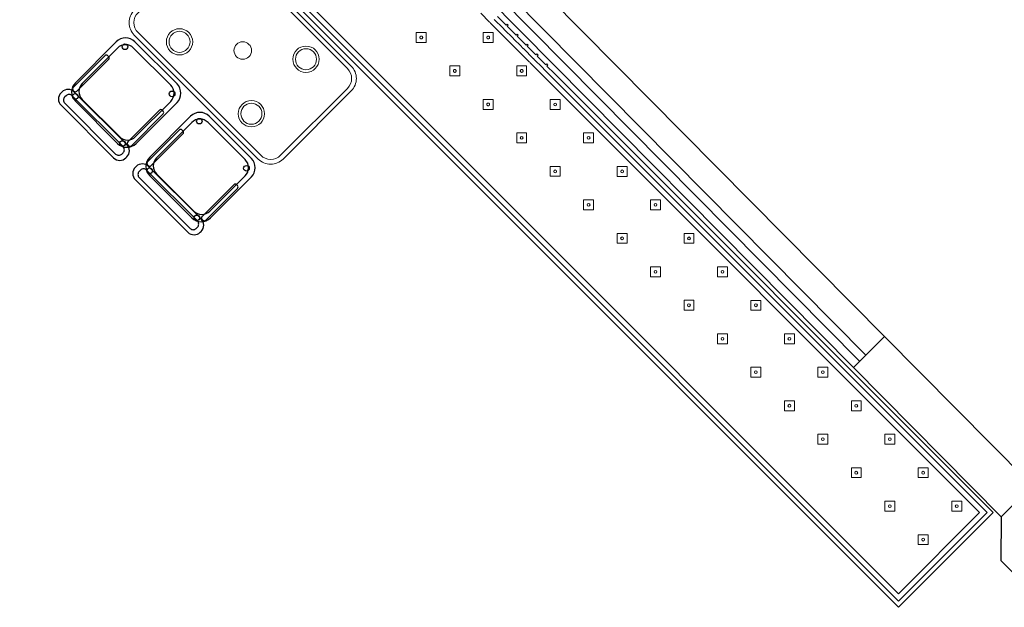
# Model space of a CAD drawing. Header units: metres. Extents: x 2232.4 to 2275.2, y 411.9 to 437.5.
# Tile 7 of 16: x 2244.5 to 2250.1, y 431 to 434.3. Entities that reach past the tile are written whole.
import ezdxf

# ---------------------------------------------------------------- set-up
doc = ezdxf.new("R2010")
doc.units = ezdxf.units.M
for name, color, linetype in [('CL', 40, 'Continuous'), ('DOOR', 5, 'Continuous'), ('RP_CHAIRS', 7, 'Continuous'), ('WALL NEW', 40, 'Continuous')]:
    doc.layers.add(name, color=color, linetype=linetype)
doc.layers.add('NC_N1_BANQUETTES', color=7, linetype='Continuous', lineweight=13)
doc.layers.add('NC_N1_TABLES', color=7, linetype='Continuous', lineweight=13)

# ---------------------------------------------------------------- blocks, each defined once
blk = doc.blocks.new('RP_MODERN_EXTENDED_TRIANGLE_L')
at = {"color": 0, "linetype": 'Continuous', "lineweight": -2}
for points in [[(0.035, 3.889), (0.035, 3.96), (0.027, 3.96), (0.027, 3.969), (0.035, 3.969), (0.035, 4.04), (0.027, 4.04), (0.027, 4.049), (0.035, 4.049), (0.035, 4.1), (0.035, 4.12), (0.027, 4.12), (0.027, 4.129), (0.035, 4.129), (0.035, 4.2), (0.027, 4.2), (0.027, 4.209), (0.035, 4.209), (0.035, 4.28), (0.027, 4.28), (0.027, 4.289), (0.035, 4.289), (0.035, 4.35), (0.035, 7.89), (0.8, 7.89), (0.8, 4.35), (0.8, 4.1), (0.8, 0.8)], [(0.06, 3.889), (0.06, 3.96), (0.0599, 3.9625), (0.0596, 3.9645), (0.0599, 3.9665), (0.06, 3.969), (0.06, 4.04), (0.0599, 4.0425), (0.0596, 4.0445), (0.0599, 4.0465), (0.06, 4.049), (0.06, 4.1), (0.06, 4.1), (0.06, 4.12), (0.0599, 4.1225), (0.0596, 4.1245), (0.0599, 4.1265), (0.06, 4.129), (0.06, 4.2), (0.0599, 4.2025), (0.0596, 4.2045), (0.0599, 4.2065), (0.06, 4.209), (0.06, 4.28), (0.0599, 4.2825), (0.0596, 4.2845), (0.0599, 4.2865), (0.06, 4.289), (0.06, 7.865), (0.775, 7.865), (0.775, 4.325), (0.775, 4.1), (0.775, 0.8)], [(0.09, 3.809), (0.09, 3.88), (0.0898, 3.8845), (0.09, 3.889), (0.09, 3.96), (0.0898, 3.9645), (0.09, 3.969), (0.09, 4.04), (0.0898, 4.0445), (0.09, 4.049), (0.09, 4.1), (0.09, 4.12), (0.0898, 4.1245), (0.09, 4.129), (0.09, 4.2), (0.0898, 4.2045), (0.09, 4.209), (0.09, 4.28), (0.0898, 4.2845), (0.09, 4.289), (0.09, 4.295), (0.09, 7.835), (0.745, 7.835), (0.745, 4.295), (0.745, 4.1), (0.745, 0.8)]]:
    blk.add_lwpolyline(points, dxfattribs=at)
at = {"color": 0, "lineweight": -2}
for points in [[(0.157, 7.677), (0.197, 7.717), (0.157, 7.757), (0.117, 7.717)], [(0.427, 7.677), (0.467, 7.717), (0.427, 7.757), (0.387, 7.717)], [(0.157, 7.407), (0.197, 7.447), (0.157, 7.487), (0.117, 7.447)], [(0.427, 7.407), (0.467, 7.447), (0.427, 7.487), (0.387, 7.447)], [(0.157, 7.137), (0.197, 7.177), (0.157, 7.217), (0.117, 7.177)], [(0.427, 7.137), (0.467, 7.177), (0.427, 7.217), (0.387, 7.177)], [(0.157, 6.867), (0.197, 6.907), (0.157, 6.947), (0.117, 6.907)], [(0.427, 6.867), (0.467, 6.907), (0.427, 6.947), (0.387, 6.907)], [(0.157, 6.597), (0.197, 6.637), (0.157, 6.677), (0.117, 6.637)], [(0.427, 6.597), (0.467, 6.637), (0.427, 6.677), (0.387, 6.637)], [(0.157, 6.327), (0.197, 6.367), (0.157, 6.407), (0.117, 6.367)], [(0.427, 6.327), (0.467, 6.367), (0.427, 6.407), (0.387, 6.367)], [(0.157, 6.057), (0.197, 6.097), (0.157, 6.137), (0.117, 6.097)], [(0.427, 6.057), (0.467, 6.097), (0.427, 6.137), (0.387, 6.097)], [(0.157, 5.787), (0.197, 5.827), (0.157, 5.867), (0.117, 5.827)], [(0.427, 5.787), (0.467, 5.827), (0.427, 5.867), (0.387, 5.827)], [(0.157, 5.517), (0.197, 5.557), (0.157, 5.597), (0.117, 5.557)], [(0.427, 5.517), (0.467, 5.557), (0.427, 5.597), (0.387, 5.557)], [(0.157, 5.247), (0.197, 5.287), (0.157, 5.327), (0.117, 5.287)], [(0.427, 5.247), (0.467, 5.287), (0.427, 5.327), (0.387, 5.287)], [(0.157, 4.977), (0.197, 5.017), (0.157, 5.057), (0.117, 5.017)], [(0.427, 4.977), (0.467, 5.017), (0.427, 5.057), (0.387, 5.017)], [(0.157, 4.707), (0.197, 4.747), (0.157, 4.787), (0.117, 4.747)], [(0.427, 4.707), (0.467, 4.747), (0.427, 4.787), (0.387, 4.747)], [(0.157, 4.437), (0.197, 4.477), (0.157, 4.517), (0.117, 4.477)], [(0.427, 4.437), (0.467, 4.477), (0.427, 4.517), (0.387, 4.477)]]:
    blk.add_lwpolyline(points, close=True, dxfattribs=at)
at = {"color": 0, "linetype": 'Continuous', "lineweight": -2}
for points in [[(0.157, 4.167), (0.197, 4.207), (0.157, 4.247), (0.117, 4.207)], [(0.165, 4.207), (0.165, 4.2062), (0.1648, 4.2054), (0.1647, 4.2047), (0.1644, 4.2039), (0.1641, 4.2032), (0.1637, 4.2026), (0.1632, 4.2019), (0.1627, 4.2013), (0.1621, 4.2008), (0.1614, 4.2003), (0.1608, 4.1999), (0.1601, 4.1996), (0.1593, 4.1993), (0.1586, 4.1992), (0.1578, 4.199), (0.157, 4.199), (0.1562, 4.199), (0.1554, 4.1992), (0.1547, 4.1993), (0.1539, 4.1996), (0.1532, 4.1999), (0.1526, 4.2003), (0.1519, 4.2008), (0.1513, 4.2013), (0.1508, 4.2019), (0.1503, 4.2026), (0.1499, 4.2032), (0.1496, 4.2039), (0.1493, 4.2047), (0.1492, 4.2054), (0.149, 4.2062), (0.149, 4.207), (0.149, 4.2078), (0.1492, 4.2086), (0.1493, 4.2093), (0.1496, 4.2101), (0.1499, 4.2108), (0.1503, 4.2114), (0.1508, 4.2121), (0.1513, 4.2127), (0.1519, 4.2132), (0.1526, 4.2137), (0.1532, 4.2141), (0.1539, 4.2144), (0.1547, 4.2147), (0.1554, 4.2148), (0.1562, 4.215), (0.157, 4.215), (0.1578, 4.215), (0.1586, 4.2148), (0.1593, 4.2147), (0.1601, 4.2144), (0.1608, 4.2141), (0.1614, 4.2137), (0.1621, 4.2132), (0.1627, 4.2127), (0.1632, 4.2121), (0.1637, 4.2114), (0.1641, 4.2108), (0.1644, 4.2101), (0.1647, 4.2093), (0.1648, 4.2086), (0.165, 4.2078)], [(0.427, 4.167), (0.467, 4.207), (0.427, 4.247), (0.387, 4.207)], [(0.435, 4.207), (0.435, 4.2062), (0.4348, 4.2054), (0.4347, 4.2047), (0.4344, 4.2039), (0.4341, 4.2032), (0.4337, 4.2026), (0.4332, 4.2019), (0.4327, 4.2013), (0.4321, 4.2008), (0.4314, 4.2003), (0.4308, 4.1999), (0.4301, 4.1996), (0.4293, 4.1993), (0.4286, 4.1992), (0.4278, 4.199), (0.427, 4.199), (0.4262, 4.199), (0.4254, 4.1992), (0.4247, 4.1993), (0.4239, 4.1996), (0.4232, 4.1999), (0.4226, 4.2003), (0.4219, 4.2008), (0.4213, 4.2013), (0.4208, 4.2019), (0.4203, 4.2026), (0.4199, 4.2032), (0.4196, 4.2039), (0.4193, 4.2047), (0.4192, 4.2054), (0.419, 4.2062), (0.419, 4.207), (0.419, 4.2078), (0.4192, 4.2086), (0.4193, 4.2093), (0.4196, 4.2101), (0.4199, 4.2108), (0.4203, 4.2114), (0.4208, 4.2121), (0.4213, 4.2127), (0.4219, 4.2132), (0.4226, 4.2137), (0.4232, 4.2141), (0.4239, 4.2144), (0.4247, 4.2147), (0.4254, 4.2148), (0.4262, 4.215), (0.427, 4.215), (0.4278, 4.215), (0.4286, 4.2148), (0.4293, 4.2147), (0.4301, 4.2144), (0.4308, 4.2141), (0.4314, 4.2137), (0.4321, 4.2132), (0.4327, 4.2127), (0.4332, 4.2121), (0.4337, 4.2114), (0.4341, 4.2108), (0.4344, 4.2101), (0.4347, 4.2093), (0.4348, 4.2086), (0.435, 4.2078)], [(0.157, 3.897), (0.197, 3.937), (0.157, 3.977), (0.117, 3.937)], [(0.165, 3.937), (0.165, 3.9362), (0.1648, 3.9354), (0.1647, 3.9347), (0.1644, 3.9339), (0.1641, 3.9332), (0.1637, 3.9326), (0.1632, 3.9319), (0.1627, 3.9313), (0.1621, 3.9308), (0.1614, 3.9303), (0.1608, 3.9299), (0.1601, 3.9296), (0.1593, 3.9293), (0.1586, 3.9292), (0.1578, 3.929), (0.157, 3.929), (0.1562, 3.929), (0.1554, 3.9292), (0.1547, 3.9293), (0.1539, 3.9296), (0.1532, 3.9299), (0.1526, 3.9303), (0.1519, 3.9308), (0.1513, 3.9313), (0.1508, 3.9319), (0.1503, 3.9326), (0.1499, 3.9332), (0.1496, 3.9339), (0.1493, 3.9347), (0.1492, 3.9354), (0.149, 3.9362), (0.149, 3.937), (0.149, 3.9378), (0.1492, 3.9386), (0.1493, 3.9393), (0.1496, 3.9401), (0.1499, 3.9408), (0.1503, 3.9414), (0.1508, 3.9421), (0.1513, 3.9427), (0.1519, 3.9432), (0.1526, 3.9437), (0.1532, 3.9441), (0.1539, 3.9444), (0.1547, 3.9447), (0.1554, 3.9448), (0.1562, 3.945), (0.157, 3.945), (0.1578, 3.945), (0.1586, 3.9448), (0.1593, 3.9447), (0.1601, 3.9444), (0.1608, 3.9441), (0.1614, 3.9437), (0.1621, 3.9432), (0.1627, 3.9427), (0.1632, 3.9421), (0.1637, 3.9414), (0.1641, 3.9408), (0.1644, 3.9401), (0.1647, 3.9393), (0.1648, 3.9386), (0.165, 3.9378)], [(0.427, 3.897), (0.467, 3.937), (0.427, 3.977), (0.387, 3.937)], [(0.435, 3.937), (0.435, 3.9362), (0.4348, 3.9354), (0.4347, 3.9347), (0.4344, 3.9339), (0.4341, 3.9332), (0.4337, 3.9326), (0.4332, 3.9319), (0.4327, 3.9313), (0.4321, 3.9308), (0.4314, 3.9303), (0.4308, 3.9299), (0.4301, 3.9296), (0.4293, 3.9293), (0.4286, 3.9292), (0.4278, 3.929), (0.427, 3.929), (0.4262, 3.929), (0.4254, 3.9292), (0.4247, 3.9293), (0.4239, 3.9296), (0.4232, 3.9299), (0.4226, 3.9303), (0.4219, 3.9308), (0.4213, 3.9313), (0.4208, 3.9319), (0.4203, 3.9326), (0.4199, 3.9332), (0.4196, 3.9339), (0.4193, 3.9347), (0.4192, 3.9354), (0.419, 3.9362), (0.419, 3.937), (0.419, 3.9378), (0.4192, 3.9386), (0.4193, 3.9393), (0.4196, 3.9401), (0.4199, 3.9408), (0.4203, 3.9414), (0.4208, 3.9421), (0.4213, 3.9427), (0.4219, 3.9432), (0.4226, 3.9437), (0.4232, 3.9441), (0.4239, 3.9444), (0.4247, 3.9447), (0.4254, 3.9448), (0.4262, 3.945), (0.427, 3.945), (0.4278, 3.945), (0.4286, 3.9448), (0.4293, 3.9447), (0.4301, 3.9444), (0.4308, 3.9441), (0.4314, 3.9437), (0.4321, 3.9432), (0.4327, 3.9427), (0.4332, 3.9421), (0.4337, 3.9414), (0.4341, 3.9408), (0.4344, 3.9401), (0.4347, 3.9393), (0.4348, 3.9386), (0.435, 3.9378)], [(0.427, 3.627), (0.467, 3.667), (0.427, 3.707), (0.387, 3.667)], [(0.435, 3.667), (0.435, 3.6662), (0.4348, 3.6654), (0.4347, 3.6647), (0.4344, 3.6639), (0.4341, 3.6632), (0.4337, 3.6626), (0.4332, 3.6619), (0.4327, 3.6613), (0.4321, 3.6608), (0.4314, 3.6603), (0.4308, 3.6599), (0.4301, 3.6596), (0.4293, 3.6593), (0.4286, 3.6592), (0.4278, 3.659), (0.427, 3.659), (0.4262, 3.659), (0.4254, 3.6592), (0.4247, 3.6593), (0.4239, 3.6596), (0.4232, 3.6599), (0.4226, 3.6603), (0.4219, 3.6608), (0.4213, 3.6613), (0.4208, 3.6619), (0.4203, 3.6626), (0.4199, 3.6632), (0.4196, 3.6639), (0.4193, 3.6647), (0.4192, 3.6654), (0.419, 3.6662), (0.419, 3.667), (0.419, 3.6678), (0.4192, 3.6686), (0.4193, 3.6693), (0.4196, 3.6701), (0.4199, 3.6708), (0.4203, 3.6714), (0.4208, 3.6721), (0.4213, 3.6727), (0.4219, 3.6732), (0.4226, 3.6737), (0.4232, 3.6741), (0.4239, 3.6744), (0.4247, 3.6747), (0.4254, 3.6748), (0.4262, 3.675), (0.427, 3.675), (0.4278, 3.675), (0.4286, 3.6748), (0.4293, 3.6747), (0.4301, 3.6744), (0.4308, 3.6741), (0.4314, 3.6737), (0.4321, 3.6732), (0.4327, 3.6727), (0.4332, 3.6721), (0.4337, 3.6714), (0.4341, 3.6708), (0.4344, 3.6701), (0.4347, 3.6693), (0.4348, 3.6686), (0.435, 3.6678)]]:
    blk.add_lwpolyline(points, close=True, dxfattribs=at)
at = {"color": 0, "lineweight": -2}
for centre in [(0.157, 7.717), (0.427, 7.717), (0.157, 7.447), (0.427, 7.447), (0.157, 7.177), (0.427, 7.177), (0.157, 6.907), (0.427, 6.907), (0.157, 6.637), (0.427, 6.637), (0.157, 6.367), (0.427, 6.367), (0.157, 6.097), (0.427, 6.097), (0.157, 5.827), (0.427, 5.827), (0.157, 5.557), (0.427, 5.557), (0.157, 5.287), (0.427, 5.287), (0.157, 5.017), (0.427, 5.017), (0.157, 4.747), (0.427, 4.747), (0.157, 4.477), (0.427, 4.477)]:
    blk.add_circle(centre, 0.008, dxfattribs=at)
blk = doc.blocks.new('RP_MODERN_TABLE_4')
at = {"color": 0}
for points in [[(-0.5, -0.375), (0.5, -0.375, 0.414214), (0.6, -0.275), (0.6, 0.275, 0.414214), (0.5, 0.375), (-0.5, 0.375, 0.414214), (-0.6, 0.275), (-0.6, -0.275, 0.414214)], [(-0.495, -0.35), (0.495, -0.35, 0.414214), (0.575, -0.27), (0.575, 0.27, 0.414214), (0.495, 0.35), (-0.495, 0.35, 0.414214), (-0.575, 0.27), (-0.575, -0.27, 0.414214)]]:
    blk.add_lwpolyline(points, format="xyb", close=True, dxfattribs=at)
for centre, radius in [((-0.29, 0.22), 0.075), ((0.29, 0.22), 0.075), ((-0.29, 0.22), 0.06), ((0.29, 0.22), 0.06), ((0, 0), 0.05), ((-0.29, -0.22), 0.075), ((-0.29, -0.22), 0.06), ((0.29, -0.22), 0.075), ((0.29, -0.22), 0.06)]:
    blk.add_circle(centre, radius, dxfattribs=at)
blk = doc.blocks.new('RP_MODERN_CHAIR')
at = {"color": 0}
for points in [[(-0.212, 0.172), (0.212, 0.172, 0.414214), (0.262, 0.222), (0.262, 0.229, 0.414214), (0.212, 0.279), (-0.212, 0.279, 0.414214), (-0.262, 0.229), (-0.262, 0.222, 0.414214)], [(-0.205, 0.195), (0.205, 0.195, 0.414214), (0.23, 0.22), (0.23, 0.23, 0.414214), (0.205, 0.255), (-0.205, 0.255, 0.414214), (-0.23, 0.23), (-0.23, 0.22, 0.414214)], [(-0.17, -0.275), (0.17, -0.275, 0.414214), (0.245, -0.2), (0.245, 0.13, 0.414214), (0.17, 0.205), (-0.17, 0.205, 0.414214), (-0.245, 0.13), (-0.245, -0.2, 0.414214)], [(-0.223, -0.11), (-0.217, -0.11, 0.414214), (-0.205, -0.098), (-0.205, 0.158, 0.414214), (-0.217, 0.17), (-0.223, 0.17, 0.414214), (-0.235, 0.158), (-0.235, -0.098, 0.414214)], [(-0.15, -0.245), (0.15, -0.245, 0.414214), (0.215, -0.18), (0.215, 0.105, 0.414214), (0.15, 0.17), (-0.15, 0.17, 0.414214), (-0.215, 0.105), (-0.215, -0.18, 0.414214)], [(0.217, -0.11), (0.223, -0.11, 0.414214), (0.235, -0.098), (0.235, 0.158, 0.414214), (0.223, 0.17), (0.217, 0.17, 0.414214), (0.205, 0.158), (0.205, -0.098, 0.414214)]]:
    blk.add_lwpolyline(points, format="xyb", close=True, dxfattribs=at)
for centre in [(-0.19, 0.185), (0.19, 0.185), (-0.19, -0.215), (0.19, -0.215)]:
    blk.add_circle(centre, 0.016, dxfattribs=at)

msp = doc.modelspace()

# ---------------------------------------------------------------- linework, layer by layer
at = {"layer": 'CL'}
msp.add_lwpolyline([(2250.7252, 431.465), (2250.5493, 431.6427), (2250.2993, 431.6441), (2250.1216, 431.4683), (2250.1202, 431.2183), (2250.2961, 431.0405), (2250.5461, 431.0392), (2250.7238, 431.215)], close=True, dxfattribs=at)
at = {"layer": 'DOOR'}
for p, q in [((2249.4567, 432.496), (2245.6591, 436.3351)), ((2249.3501, 432.3905), (2245.5525, 436.2296)), ((2249.279, 432.3201), (2245.4814, 436.1592)), ((2249.3145, 432.3553), (2245.517, 436.1944))]:
    msp.add_line(p, q, dxfattribs=at)
at = {"layer": 'WALL NEW'}
for p, q in [((2249.4567, 432.496), (2249.279, 432.3201)), ((2249.4567, 432.496), (2250.2993, 431.6441)), ((2249.279, 432.3201), (2250.1216, 431.4683))]:
    msp.add_line(p, q, dxfattribs=at)

# ---------------------------------------------------------------- block references
at = {"layer": 'NC_N1_BANQUETTES', "linetype": 'Continuous', "rotation": 224.9851542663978}
msp.add_blockref('RP_MODERN_EXTENDED_TRIANGLE_L', (2244.5243, 437.0975), dxfattribs=at)
at = {"layer": 'NC_N1_TABLES', "linetype": 'Continuous', "rotation": 314.9851542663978}
msp.add_blockref('RP_MODERN_TABLE_4', (2245.7963, 434.1274), dxfattribs=at)
at = {"layer": 'RP_CHAIRS', "linetype": 'Continuous', "rotation": 494.9851542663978}
for p in [(2245.1068, 433.8624), (2245.5309, 433.438)]:
    msp.add_blockref('RP_MODERN_CHAIR', p, dxfattribs=at)

doc.saveas('drawing.dxf')
